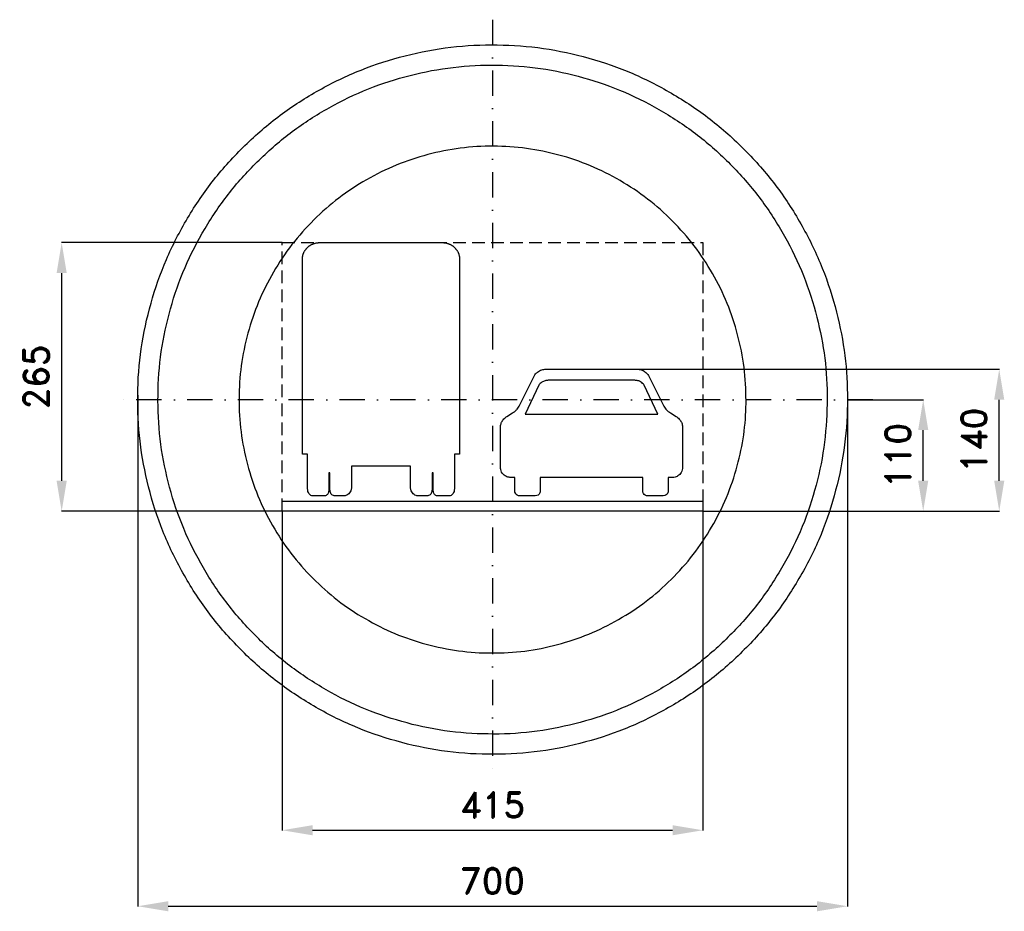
# Model space of a CAD drawing. Header units: millimetres. Extents: x -466 to 505, y -505 to 375.
import ezdxf

# ---------------------------------------------------------------- set-up
doc = ezdxf.new("R2010")
doc.units = ezdxf.units.MM
doc.header["$LTSCALE"] = 5
doc.linetypes.add('ČERCHOVANÁX2', pattern=[2, 1, -0.5, 0, -0.5])
doc.linetypes.add('ČÁRKOVANÁX2', pattern=[1.5, 1, -0.5])
doc.layers.add('Kóty', color=2, linetype='Continuous')
doc.layers.add('Značka', color=7, linetype='Continuous')
doc.styles.get("Standard").update_dxf_attribs({"font": 'romand.shx', "height": 25})
doc.dimstyles.get("Standard").update_dxf_attribs({"dimtxt": 25, "dimasz": 30, "dimexe": 0.18, "dimexo": 0.0625, "dimgap": 12.5, "dimtad": 1, "dimdec": 0, "dimzin": 0, "dimdsep": 46, "dimtxsty": 'Standard', "dimcen": 0.09, "dimadec": 0, "dimazin": 0, "dimtfac": 1, "dimtdec": 0, "dimtofl": 0, "dimtmove": 0, "dimatfit": 3, "dimfxl": 1, "dimtolj": 1, "dimtzin": 0, "dimarcsym": 0})

# ---------------------------------------------------------------- blocks, each defined once
blk = doc.blocks.new('*D2')
at = {"layer": 'Defpoints', "color": 0, "transparency": 16777216}
for p in [(-349.92, 4.7), (350.05, 0.12), (350.05, -499.82)]:
    blk.add_point(p, dxfattribs=at)
at = {"layer": 'Kóty', "color": 0, "lineweight": -2, "transparency": 16777216}
for p, q in [((-349.92, 4.64), (-349.92, -500)), ((350.05, 0.06), (350.05, -500)), ((-319.92, -499.82), (320.05, -499.82))]:
    blk.add_line(p, q, dxfattribs=at)
at = {"layer": 'Kóty', "color": 0, "transparency": 16777216}
for points in [[(-319.92, -494.82), (-319.92, -504.82), (-349.92, -499.82)], [(320.05, -494.82), (320.05, -504.82), (350.05, -499.82)]]:
    blk.add_solid(points, dxfattribs=at)
at = {"layer": 'Kóty', "color": 0, "transparency": 16777216, "insert": (0.06, -474.82), "char_height": 25, "attachment_point": 5}
blk.add_mtext('\\A1;700', dxfattribs=at)
blk = doc.blocks.new('*D3')
at = {"layer": 'Defpoints', "color": 0, "transparency": 16777216}
for p in [(-424.98, 155), (-207.5, 155), (-207.5, -110)]:
    blk.add_point(p, dxfattribs=at)
at = {"layer": 'Kóty', "color": 0, "lineweight": -2, "transparency": 16777216}
for p, q in [((-207.56, 155), (-425.16, 155)), ((-424.98, -80), (-424.98, 125)), ((-207.56, -110), (-425.16, -110))]:
    blk.add_line(p, q, dxfattribs=at)
at = {"layer": 'Kóty', "color": 0, "transparency": 16777216}
for points in [[(-429.98, 125), (-419.98, 125), (-424.98, 155)], [(-429.98, -80), (-419.98, -80), (-424.98, -110)]]:
    blk.add_solid(points, dxfattribs=at)
at = {"layer": 'Kóty', "color": 0, "transparency": 16777216, "insert": (-449.98, 22.5), "char_height": 25, "attachment_point": 5, "rotation": 90}
blk.add_mtext('\\A1;265', dxfattribs=at)
blk = doc.blocks.new('*D4')
at = {"layer": 'Defpoints', "color": 0, "transparency": 16777216}
for p in [(-207.56, -110), (207.56, -110), (207.56, -424.82)]:
    blk.add_point(p, dxfattribs=at)
at = {"layer": 'Kóty', "color": 0, "lineweight": -2, "transparency": 16777216}
for p, q in [((-207.56, -110.06), (-207.56, -425)), ((207.56, -110.06), (207.56, -425)), ((-177.56, -424.82), (177.56, -424.82))]:
    blk.add_line(p, q, dxfattribs=at)
at = {"layer": 'Kóty', "color": 0, "transparency": 16777216}
for points in [[(-177.56, -419.82), (-177.56, -429.82), (-207.56, -424.82)], [(177.56, -419.82), (177.56, -429.82), (207.56, -424.82)]]:
    blk.add_solid(points, dxfattribs=at)
at = {"layer": 'Kóty', "color": 0, "transparency": 16777216, "insert": (0, -399.82), "char_height": 25, "attachment_point": 5}
blk.add_mtext('\\A1;415', dxfattribs=at)

msp = doc.modelspace()

# ---------------------------------------------------------------- linework, layer by layer
at = {"layer": 'Kóty'}
for p, q in [((140.08, 30), (500.02, 30)), ((350.05, 0), (425.02, 0)), ((499.84, -80), (499.84, 0)), ((424.84, -80), (424.84, -30)), ((207.56, -110), (425.02, -110)), ((207.56, -110), (500.02, -110))]:
    msp.add_line(p, q, dxfattribs=at)
for points in [[(494.84, 0), (504.84, 0), (499.84, 30)], [(419.84, -30), (429.84, -30), (424.84, 0)], [(419.84, -80), (429.84, -80), (424.84, -110)], [(494.84, -80), (504.84, -80), (499.84, -110)]]:
    msp.add_solid(points, dxfattribs=at)
at = {"layer": 'Značka', "color": 6, "linetype": 'ČERCHOVANÁX2', "lineweight": 25, "ltscale": 5}
for p, q in [((0, 375), (0, -375)), ((375, 0), (-375, 0))]:
    msp.add_line(p, q, dxfattribs=at)
at = {"layer": 'Značka', "color": 5}
for points in [[(350.05, 0.12), (350.04, -2.17), (350.02, -4.46, -0.032168), (346.54, -50.09, -0.035723), (336.91, -94.89, -0.036667), (321.88, -138.14, -0.034754), (300.84, -178.83, -0.034039), (275.01, -216.66, -0.034453), (244.28, -250.59, -0.03456), (209.56, -280.44, -0.034426), (171.07, -305.25, -0.034389), (129.8, -325.1, -0.034418), (86.2, -339.11, -0.034424), (41.21, -347.61, -0.034417), (-4.53, -349.85, -0.034416), (-50.19, -346.41, -0.034417), (-94.95, -336.74, -0.034417), (-138.17, -321.6, -0.034417), (-178.9, -300.67, -0.034417), (-216.73, -274.86, -0.034417), (-250.66, -244.11, -0.034417), (-280.51, -209.39, -0.034417), (-305.32, -170.9, -0.034417), (-325.17, -129.63, -0.034417), (-339.18, -86.04, -0.034417), (-347.67, -41.04, -0.034417), (-349.92, 4.7, -0.034417), (-346.48, 50.36, -0.034417), (-336.81, 95.12, -0.034417), (-321.67, 138.34, -0.034417), (-300.74, 179.07, -0.034417), (-274.93, 216.89, -0.034416), (-244.18, 250.82, -0.034418), (-209.45, 280.68, -0.034417), (-170.97, 305.49, -0.034415), (-129.7, 325.34, -0.034415), (-86.1, 339.35, -0.034415), (-41.11, 347.84, -0.034416), (4.63, 350.09, -0.034417), (50.29, 346.65, -0.034417), (95.05, 336.98, -0.034417), (138.27, 321.83, -0.034417), (179, 300.91, -0.034417), (216.82, 275.1, -0.034407), (250.76, 244.35, -0.034414), (280.62, 209.62, -0.034488), (305.42, 171.14, -0.034419), (325.25, 129.88, -0.034077), (339.28, 86.27, -0.03279), (347.56, 43.5, -0.034265), (350.05, 0.12)], [(-110, -65.73), (-139.17, -65.73), (-139.15, -86.03), (-139.15, -86.33), (-139.16, -86.62, -0.035431), (-139.34, -88.26, -0.045777), (-139.77, -89.86), (-140.27, -90.98), (-140.93, -92.02), (-141.69, -92.87), (-142.57, -93.6), (-143.53, -94.17), (-144.57, -94.59), (-145.19, -94.76), (-145.81, -94.89), (-146.4, -94.96), (-146.99, -95), (-147.19, -95), (-147.39, -95), (-155.17, -95), (-155.28, -95), (-155.39, -94.99), (-156.2, -94.89), (-156.97, -94.67), (-157.72, -94.32), (-158.39, -93.83), (-159.03, -93.16), (-159.52, -92.37), (-159.88, -91.54), (-160.12, -90.67), (-160.24, -89.85), (-160.32, -89.03), (-160.32, -88.02), (-160.32, -87.63), (-160.32, -72.06), (-161.47, -72.06), (-161.47, -87.56), (-161.48, -87.77), (-161.49, -87.97), (-161.52, -89.28, -0.033743), (-161.63, -90.57), (-161.82, -91.48), (-162.16, -92.35), (-162.46, -92.91), (-162.83, -93.43), (-163.26, -93.87), (-163.75, -94.24), (-164.23, -94.51), (-164.74, -94.71), (-165.48, -94.9), (-166.24, -94.99), (-166.41, -94.99), (-166.58, -95), (-175.93, -94.99), (-176.08, -94.99), (-176.23, -94.99), (-177.26, -94.9), (-178.27, -94.68), (-179.09, -94.37), (-179.84, -93.93), (-180.55, -93.32), (-181.13, -92.59), (-181.66, -91.61), (-182.02, -90.54), (-182.3, -89.02, -0.029961), (-182.37, -87.46), (-182.37, -87.17), (-182.37, -86.88), (-182.38, -53.6), (-187.5, -53.61), (-187.5, 138.67), (-187.5, 138.73), (-187.5, 138.79), (-187.5, 139.22), (-187.49, 139.64), (-187.46, 140.06), (-187.42, 140.48), (-187.36, 140.9), (-187.3, 141.32), (-187.23, 141.67), (-187.16, 142.01), (-187.05, 142.44), (-186.94, 142.87), (-186.79, 143.36), (-186.63, 143.85), (-186.48, 144.25), (-186.32, 144.65), (-186.15, 145.05), (-185.97, 145.44), (-185.82, 145.74), (-185.67, 146.05), (-185.46, 146.43), (-185.25, 146.8), (-184.98, 147.24), (-184.69, 147.67), (-184.45, 148.02), (-184.19, 148.37), (-183.92, 148.71), (-183.65, 149.04), (-183.42, 149.3), (-183.18, 149.56), (-182.89, 149.87), (-182.58, 150.17), (-182.2, 150.53), (-181.81, 150.88), (-181.48, 151.16), (-181.14, 151.43), (-180.79, 151.69), (-180.44, 151.94), (-180.15, 152.13), (-179.85, 152.32), (-179.48, 152.55), (-179.1, 152.77), (-178.65, 153.02), (-178.18, 153.26), (-177.79, 153.45), (-177.39, 153.63), (-176.98, 153.8), (-176.57, 153.95), (-176.24, 154.07), (-175.91, 154.18), (-175.49, 154.3), (-175.06, 154.42), (-174.55, 154.55), (-174.04, 154.67), (-173.61, 154.75), (-173.18, 154.82), (-172.74, 154.88), (-172.31, 154.93), (-171.96, 154.96), (-171.61, 154.98), (-171.24, 154.99), (-170.86, 155), (-170.8, 155), (-170.73, 155), (-170.73, 155), (-170.73, 155), (-170.72, 155), (-170.72, 155), (-170.71, 155), (-170.7, 155), (-170.69, 155), (-170.67, 155), (-170.66, 155), (-170.65, 155), (-170.63, 155), (-170.62, 155), (-170.61, 155), (-170.6, 155), (-170.6, 155), (-170.6, 155), (-110, 155), (-49.4, 155), (-49.4, 155), (-49.4, 155), (-49.39, 155), (-49.38, 155), (-49.37, 155), (-49.35, 155), (-49.34, 155), (-49.33, 155), (-49.31, 155), (-49.3, 155), (-49.29, 155), (-49.28, 155), (-49.28, 155), (-49.27, 155), (-49.27, 155), (-49.27, 155), (-49.2, 155), (-49.14, 155), (-48.76, 154.99), (-48.39, 154.98), (-48.04, 154.96), (-47.69, 154.93), (-47.26, 154.88), (-46.82, 154.82), (-46.39, 154.75), (-45.96, 154.67), (-45.45, 154.55), (-44.94, 154.42), (-44.51, 154.3), (-44.09, 154.18), (-43.76, 154.07), (-43.43, 153.95), (-43.02, 153.8), (-42.61, 153.63), (-42.21, 153.45), (-41.82, 153.26), (-41.35, 153.02), (-40.9, 152.77), (-40.52, 152.55), (-40.14, 152.32), (-39.85, 152.13), (-39.56, 151.94), (-39.21, 151.69), (-38.86, 151.43), (-38.52, 151.16), (-38.19, 150.88), (-37.8, 150.53), (-37.42, 150.17), (-37.11, 149.87), (-36.81, 149.56), (-36.58, 149.3), (-36.35, 149.04), (-36.08, 148.71), (-35.81, 148.37), (-35.55, 148.02), (-35.31, 147.67), (-35.02, 147.24), (-34.75, 146.8), (-34.54, 146.43), (-34.33, 146.05), (-34.18, 145.74), (-34.03, 145.44), (-33.85, 145.05), (-33.68, 144.65), (-33.52, 144.25), (-33.37, 143.85), (-33.21, 143.36), (-33.06, 142.87), (-32.95, 142.44), (-32.84, 142.01), (-32.77, 141.67), (-32.7, 141.32), (-32.64, 140.9), (-32.58, 140.48), (-32.54, 140.06), (-32.51, 139.64), (-32.5, 139.22, -0.010393), (-32.5, 138.79), (-32.5, 138.73), (-32.5, 138.67), (-32.5, -53.61), (-37.62, -53.6), (-37.63, -86.88), (-37.63, -87.17), (-37.63, -87.46, -0.02692), (-37.7, -89.02, -0.041155), (-37.98, -90.54), (-38.33, -91.61), (-38.87, -92.59), (-39.45, -93.32), (-40.16, -93.93), (-40.91, -94.37), (-41.73, -94.68), (-42.74, -94.9), (-43.77, -94.99), (-43.92, -94.99), (-44.07, -94.99), (-53.42, -95), (-53.59, -94.99), (-53.76, -94.99), (-54.52, -94.9), (-55.26, -94.71), (-55.77, -94.51), (-56.25, -94.24), (-56.74, -93.87), (-57.17, -93.43), (-57.54, -92.91), (-57.84, -92.35), (-58.17, -91.48), (-58.37, -90.57, -0.031543), (-58.48, -89.28), (-58.51, -87.97), (-58.52, -87.77), (-58.53, -87.56), (-58.53, -72.06), (-59.68, -72.06), (-59.68, -87.63), (-59.68, -88.02), (-59.68, -89.03), (-59.76, -89.85), (-59.88, -90.67), (-60.12, -91.54), (-60.48, -92.37), (-60.97, -93.16), (-61.61, -93.83), (-62.28, -94.31), (-63.03, -94.67), (-63.8, -94.9), (-64.61, -94.99), (-64.72, -95), (-64.83, -95), (-72.61, -95), (-72.81, -95), (-73.01, -95), (-73.6, -94.96), (-74.19, -94.89), (-74.81, -94.77), (-75.42, -94.59), (-76.47, -94.17), (-77.43, -93.6), (-78.32, -92.87), (-79.07, -92.02), (-79.73, -90.98), (-80.22, -89.86), (-80.67, -88.26, -0.039828), (-80.84, -86.62), (-80.85, -86.33), (-80.86, -86.03), (-80.83, -65.73), (-110, -65.73)], [(143.77, 30), (144.82, 29.85), (145.87, 29.66), (146.76, 29.44), (147.63, 29.15), (148.58, 28.74), (149.48, 28.24), (150.39, 27.65), (151.24, 27), (151.97, 26.35), (152.63, 25.65), (153.25, 24.88), (153.8, 24.05), (154.2, 23.38), (154.57, 22.71), (169.06, -6.4), (170.97, -9.2), (171.28, -9.53), (171.6, -9.86), (171.97, -10.23), (172.35, -10.59), (172.71, -10.91), (173.07, -11.22), (173.43, -11.51), (173.78, -11.79), (174.09, -12.02), (174.41, -12.24), (174.99, -12.62), (175.58, -12.99), (181.03, -16.52), (181.83, -17.05), (182.62, -17.6), (183.45, -18.29), (184.22, -19.05), (184.86, -19.8), (185.43, -20.61), (185.92, -21.41), (186.34, -22.24), (186.66, -22.97), (186.93, -23.71), (187.19, -24.67), (187.37, -25.65), (187.44, -26.1), (187.5, -26.54), (187.5, -66.8), (187.36, -68), (187.15, -69.19), (186.77, -70.48), (186.2, -71.69), (185.54, -72.71), (184.73, -73.63), (183.89, -74.42), (182.96, -75.1), (182.11, -75.61), (181.22, -76.02), (180.01, -76.38), (178.77, -76.6), (178.2, -76.67), (177.63, -76.73), (173.36, -76.73), (173.36, -89.97), (173.26, -90.91), (173.04, -91.84, -0.079289), (172.39, -93.06), (171.39, -94), (169.99, -94.65), (168.44, -95), (153.1, -95), (151.84, -94.74), (150.65, -94.3), (149.57, -93.49), (148.8, -92.39), (148.38, -91.22), (148.17, -89.97), (148.17, -76.73), (47.14, -76.73), (47.14, -89.97), (47.02, -90.9), (46.79, -91.81, -0.079366), (46.11, -93.06), (45.08, -94.02), (43.71, -94.65), (42.21, -95), (26.88, -95), (25.55, -94.74), (24.31, -94.27), (23.26, -93.46), (22.52, -92.37), (22.13, -91.21), (21.95, -89.97), (21.95, -76.73), (17.68, -76.73), (16.98, -76.66), (16.29, -76.57), (15.13, -76.34), (14.01, -75.98), (13.16, -75.59), (12.35, -75.1), (11.38, -74.38), (10.5, -73.54), (9.67, -72.57), (8.99, -71.48), (8.45, -70.22), (8.11, -68.9), (7.93, -67.85), (7.81, -66.8), (7.81, -26.54), (7.89, -26), (7.98, -25.45), (8.16, -24.53), (8.41, -23.63), (8.66, -22.93), (8.97, -22.24), (9.42, -21.37), (9.94, -20.53), (10.54, -19.69), (11.22, -18.9), (12.02, -18.14), (12.89, -17.46), (13.58, -16.98), (14.28, -16.52), (19.74, -12.99), (20.34, -12.61), (20.94, -12.22), (21.24, -12.01), (21.53, -11.79), (21.91, -11.49), (22.28, -11.19), (22.66, -10.86), (23.03, -10.53), (23.42, -10.16), (23.79, -9.78), (24.07, -9.49), (24.35, -9.2), (26.25, -6.4), (40.74, 22.71), (41.04, 23.24), (41.34, 23.77), (41.89, 24.63), (42.51, 25.45), (43.06, 26.07), (43.66, 26.64), (44.49, 27.33), (45.37, 27.96), (46.35, 28.54), (47.38, 29.03), (48.53, 29.43), (49.7, 29.71), (50.62, 29.87), (51.54, 30), (143.77, 30)]]:
    msp.add_lwpolyline(points, format="xyb", dxfattribs=at)
at = {"layer": 'Značka', "color": 1}
for points in [[(330.05, 0.12), (330.04, -2.04), (330.02, -4.2, -0.032166), (326.74, -47.22, -0.035722), (317.66, -89.46, -0.036665), (303.49, -130.24, -0.034754), (283.65, -168.61, -0.034039), (259.3, -204.27, -0.034453), (230.32, -236.26, -0.03456), (197.59, -264.41, -0.034426), (161.29, -287.8, -0.034389), (122.38, -306.52, -0.034418), (81.28, -319.73, -0.034424), (38.85, -327.74, -0.034417), (-4.27, -329.85, -0.034416), (-47.32, -326.61, -0.034417), (-89.53, -317.49, -0.034417), (-130.27, -303.21, -0.034416), (-168.68, -283.49, -0.034417), (-204.34, -259.15, -0.034417), (-236.33, -230.15, -0.034417), (-264.48, -197.41, -0.034417), (-287.87, -161.13, -0.034417), (-306.59, -122.22, -0.034417), (-319.8, -81.11, -0.034417), (-327.8, -38.69, -0.034417), (-329.92, 4.44, -0.034417), (-326.68, 47.49, -0.034417), (-317.56, 89.69, -0.034417), (-303.28, 130.44, -0.034416), (-283.55, 168.85, -0.034417), (-259.22, 204.51, -0.034418), (-230.22, 236.5, -0.034417), (-197.48, 264.65, -0.034415), (-161.2, 288.04, -0.034416), (-122.29, 306.76, -0.034417), (-81.18, 319.96, -0.034418), (-38.75, 327.97, -0.034417), (4.37, 330.09, -0.034417), (47.42, 326.84, -0.034417), (89.62, 317.73, -0.034415), (130.37, 303.45, -0.034416), (168.78, 283.72, -0.034418), (204.44, 259.39, -0.034406), (236.43, 230.39, -0.034413), (264.58, 197.65, -0.034487), (287.97, 161.36, -0.034418), (306.67, 122.47, -0.034077), (319.9, 81.35, -0.032792), (327.7, 41.02, -0.034265), (330.05, 0.12)], [(250.05, 0.12), (250.04, 1.75), (250.03, 3.39, 0.032169), (247.54, 35.98, 0.035722), (240.66, 67.98, 0.036667), (229.93, 98.88, 0.034753), (214.9, 127.94, 0.03404), (196.45, 154.96, 0.034453), (174.5, 179.19, 0.034563), (149.7, 200.52, 0.034428), (122.2, 218.24, 0.03439), (92.73, 232.42, 0.034416), (61.59, 242.43, 0.034424), (29.45, 248.49, 0.034418), (-3.22, 250.1, 0.034416), (-35.84, 247.64, 0.034415), (-67.81, 240.73, 0.034415), (-98.68, 229.92, 0.034416), (-127.77, 214.97, 0.034418), (-154.79, 196.53, 0.034417), (-179.03, 174.57, 0.034415), (-200.35, 149.76, 0.034417), (-218.07, 122.27, 0.034416), (-232.25, 92.8, 0.034416), (-242.26, 61.66, 0.034417), (-248.32, 29.52, 0.034417), (-249.93, -3.15, 0.034417), (-247.47, -35.77, 0.034417), (-240.56, -67.74, 0.034417), (-229.75, -98.61, 0.034417), (-214.8, -127.7, 0.034416), (-196.36, -154.72, 0.034416), (-174.4, -178.96, 0.034417), (-149.6, -200.28, 0.034417), (-122.11, -218.01, 0.034417), (-92.63, -232.18, 0.034417), (-61.49, -242.19, 0.034416), (-29.35, -248.26, 0.034416), (3.32, -249.86, 0.034417), (35.94, -247.4, 0.034418), (67.91, -240.5, 0.034416), (98.78, -229.68, 0.034417), (127.87, -214.73, 0.034417), (154.89, -196.3, 0.034405), (179.13, -174.33, 0.034415), (200.45, -149.52, 0.034488), (218.17, -122.04, 0.034417), (232.34, -92.57, 0.034078), (242.36, -61.42, 0.032788), (248.27, -30.87, 0.034264), (250.05, 0.12)]]:
    msp.add_lwpolyline(points, format="xyb", dxfattribs=at)
at = {"layer": 'Značka', "color": 6, "linetype": 'ČÁRKOVANÁX2', "ltscale": 2.5}
msp.add_lwpolyline([(-207.5, -110), (-207.5, 155), (207.5, 155), (207.5, -110), (-207.5, -110)], dxfattribs=at)
at = {"layer": 'Značka', "color": 5}
for points in [[(162.98, -14.1), (149.65, 14.49), (149.25, 14.95), (148.84, 15.41), (148.11, 16.15), (147.31, 16.83), (146.6, 17.32), (145.84, 17.75), (145.03, 18.15), (144.18, 18.49), (143.41, 18.74), (142.61, 18.93), (141.79, 19.06), (140.95, 19.12), (140.3, 19.14), (139.65, 19.14), (55.66, 19.14), (54.92, 19.13), (54.18, 19.11), (53.36, 19.03), (52.56, 18.9), (51.79, 18.7), (51.05, 18.46), (50.24, 18.13), (49.47, 17.75), (48.68, 17.3), (47.93, 16.77), (47.09, 16.05), (46.32, 15.24), (45.99, 14.87), (45.66, 14.49), (32.33, -14.1), (162.98, -14.1)], [(-207.5, -110), (-207.5, -100), (207.5, -100), (207.5, -110), (-207.5, -110)]]:
    msp.add_lwpolyline(points, dxfattribs=at)

# ---------------------------------------------------------------- texts
at = {"layer": 'Kóty', "char_height": 25, "attachment_point": 5, "rotation": 90}
for s, insert in [('\\A1;140', (474.84, -40)), ('\\A1;110', (399.84, -55))]:
    msp.add_mtext(s, dxfattribs=dict(at, insert=insert))

# ---------------------------------------------------------------- dimensions: what is measured, and where the dimension line sits
at = {"layer": 'Kóty'}
dim = msp.add_linear_dim(base=(-424.98, 155), p1=(-207.5, -110), p2=(-207.5, 155), angle=90, dimstyle='Standard', dxfattribs=at)
dim.commit()
dim.dimension.update_dxf_attribs({"geometry": '*D3', "text_midpoint": (-449.98, 22.5)})
for base, p1, p2, picture, middle in [((350.05, -499.82), (-349.92, 4.7), (350.05, 0.12), '*D2', (0.06, -474.82)), ((207.56, -424.82), (-207.56, -110), (207.56, -110), '*D4', (0, -399.82))]:
    dim = msp.add_linear_dim(base=base, p1=p1, p2=p2, dimstyle='Standard', dxfattribs=at)
    dim.commit()
    dim.dimension.update_dxf_attribs({"geometry": picture, "text_midpoint": middle})

doc.saveas('drawing.dxf')
